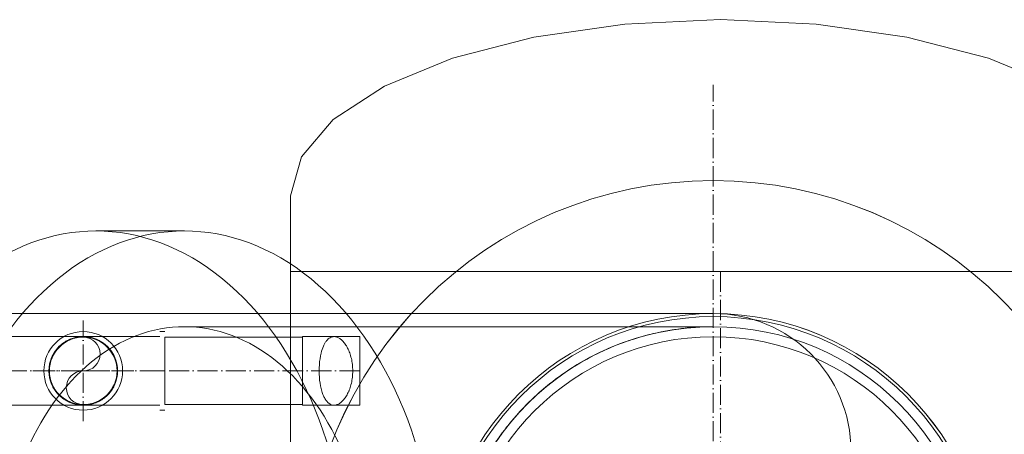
# Model space of a CAD drawing. Header units: metres. Extents: x -54598 to 1827199, y -329446 to -256744.
# Tile 102 of 256: x 27818 to 28794, y -271241 to -270829. Entities that reach past the tile are written whole.
import ezdxf

# ---------------------------------------------------------------- set-up
doc = ezdxf.new("R2010")
doc.units = ezdxf.units.M
doc.linetypes.add('ADSK_Осевая', pattern=[14, 10, -2, 0, -2])
doc.layers.add('P-PIPE', color=7, linetype='Continuous', lineweight=20)
doc.layers.add('P-PIPE-CNTR', color=7, linetype='ADSK_Осевая', lineweight=20)

# ---------------------------------------------------------------- blocks, each defined once
blk = doc.blocks.new('ADSK_СтальСварка_Заглушка_ГОСТ17379-2001 - Исполнение 2-671129-В_Этаж 01_Сводный')
at = {"layer": 'P-PIPE', "color": 5}
for p, q in [((37.5, 213), (0, 213)), ((0, -213), (0, 213)), ((0, 213), (0, -213)), ((0, -213), (37.5, -213))]:
    blk.add_line(p, q, dxfattribs=at)
at = {"layer": 'P-PIPE', "color": 5, "flags": 128}
for points in [[(37.5, 213), (56.97, 207.66), (75.46, 191.91), (92.06, 166.53), (105.91, 132.8), (116.33, 92.42), (122.81, 47.4), (125, 0)], [(125, 0), (122.81, 47.4), (116.33, 92.42), (105.91, 132.8), (92.06, 166.53), (75.46, 191.91), (56.97, 207.66), (37.5, 213)], [(125, 0), (122.81, -47.4), (116.33, -92.42), (105.91, -132.8), (92.06, -166.53), (75.46, -191.91), (56.97, -207.66), (37.5, -213)], [(37.5, -213), (56.97, -207.66), (75.46, -191.91), (92.06, -166.53), (105.91, -132.8), (116.33, -92.42), (122.81, -47.4), (125, 0)]]:
    blk.add_lwpolyline(points, dxfattribs=at)
blk = doc.blocks.new('ADSK_СтальСварка_Врезка - Врезка стальная-712894-В_Этаж 01_Сводный')
at = {"layer": 'P-PIPE', "color": 5}
for start, end in [(90, 270), (90, 270), (270, 90), (270, 90)]:
    blk.add_arc((-687.32, 26097.66), 136.5, start, end, dxfattribs=at)
blk = doc.blocks.new('Tecofi_VPI4448-02_Затвор дисковый поворотный с ручкой - Затвор дисковый поворотный_VPI 4448-02-V17-В_Этаж 01_Сводный')
at = {"layer": 'P-PIPE', "color": 5}
for radius, start, end in [(135, 90, 270), (135, 270, 90), (125, 90, 270), (125, 270, 90)]:
    blk.add_arc((-687.32, 26097.66), radius, start, end, dxfattribs=at)
blk = doc.blocks.new('VM_Фланец_ГОСТ 332591 - VM_Фланец_ГОСТ 33259-2015-670166-В_Этаж 01_Сводный')
at = {"layer": 'P-PIPE'}
for radius, start, end in [(202.5, 90, 270), (202.5, 270, 90), (136.5, 90, 270), (136.5, 270, 90)]:
    blk.add_arc((-712.52, 28415.87), radius, start, end, dxfattribs=at)
blk = doc.blocks.new('VM_Фланец_ГОСТ 332591 - VM_Фланец_ГОСТ 33259-2015-V16-В_Этаж 01_Сводный')
at = {"layer": 'P-PIPE'}
for radius, start, end in [(202.5, 90, 270), (202.5, 270, 90), (136.5, 90, 270), (136.5, 270, 90)]:
    blk.add_arc((-712.52, 28415.87), radius, start, end, dxfattribs=at)
blk = doc.blocks.new('Tecofi_F4240NA_Dn125_400_Фильтр сетчатый - Фильтр сетчатый-672984-В_Этаж 01_Сводный')
at = {"layer": 'P-PIPE', "color": 5}
for p, q in [((-949.44, 26275.16), (-993.28, 26275.16)), ((-687.32, 26227.66), (-949.44, 26227.66))]:
    blk.add_line(p, q, dxfattribs=at)
for radius, start, end in [(202.5, 90, 270), (202.5, 90, 270), (202.5, 270, 90), (202.5, 270, 90), (130, 90, 270), (130, 270, 90)]:
    blk.add_arc((-687.32, 26097.66), radius, start, end, dxfattribs=at)
for centre, major_axis in [((-993.28, 26097.66), (0, 177.5)), ((-949.44, 26097.66), (0, 177.5)), ((-949.44, 26097.66), (0, 130))]:
    blk.add_ellipse(centre, major_axis=major_axis, ratio=0.707107, start_param=4.712389, end_param=7.853982, dxfattribs=at)
for points, knots in [([(-817.32, 26097.66), (-817.32, 26102.11), (-816.97, 26108.58), (-816.09, 26115.69), (-815.46, 26119.63), (-814.93, 26122.52), (-814.35, 26125.35), (-813.5, 26129.02), (-812.33, 26133.45), (-811.03, 26137.66), (-809.93, 26140.9), (-809.06, 26143.27), (-808.18, 26145.56), (-806.98, 26148.51), (-805.43, 26152.04), (-803.5, 26156.04), (-801.5, 26159.86), (-799.44, 26163.5), (-797.35, 26166.93), (-795.23, 26170.19), (-793.06, 26173.32), (-790.86, 26176.3), (-787.91, 26180.08), (-782.65, 26186.26), (-771.87, 26197.04), (-756, 26208.8), (-736.57, 26218.58), (-713.67, 26225.81), (-697.18, 26227.66), (-687.32, 26227.66)], [0, 0, 0, 0, 0.033333, 0.05, 0.058333, 0.066667, 0.075, 0.083333, 0.1, 0.116667, 0.125, 0.133333, 0.141667, 0.15, 0.166667, 0.183333, 0.2, 0.216667, 0.233333, 0.25, 0.266667, 0.283333, 0.3, 0.333333, 0.4, 0.533333, 0.666667, 0.8, 1, 1, 1, 1]), ([(-687.32, 26227.66), (-691.99, 26227.66), (-701.35, 26227.16), (-715.24, 26224.89), (-728.85, 26221.12), (-746.43, 26214.12), (-766.99, 26201.74), (-788.14, 26181.48), (-804.51, 26156.53), (-814.93, 26128.06), (-817.32, 26107.81), (-817.32, 26097.66)], [0, 0, 0, 0, 0.071429, 0.142857, 0.214286, 0.285714, 0.428571, 0.571429, 0.714286, 0.857143, 1, 1, 1, 1])]:
    blk.add_open_spline(points, degree=3, knots=knots, dxfattribs=at)
blk = doc.blocks.new('Tecofi_VPI4448-02_Затвор дисковый поворотный с ручкой - Затвор дисковый поворотный_VPI 4448-02-V19-В_Этаж 01_Сводный')
at = {"layer": 'P-PIPE', "color": 5}
for radius, start, end in [(135, 90, 270), (135, 270, 90), (125, 90, 270), (125, 270, 90)]:
    blk.add_arc((-687.32, 26097.66), radius, start, end, dxfattribs=at)
blk = doc.blocks.new('ADSK_ЧугунРезьба_Угольник_ГОСТ8946-75 - Неоцинкованные-655082-В_Этаж 01_Сводный')
at = {"layer": 'P-PIPE', "color": 5}
for p, q in [((-1037.57, 26225.23), (-1040.07, 26225.23)), ((-1040.07, 26205.73), (-1040.07, 26205.73)), ((-1040.07, 26205.73), (-1040.07, 26205.73)), ((-1037.57, 26205.73), (-1037.57, 26205.73)), ((-1037.57, 26205.73), (-1037.57, 26205.73)), ((-1037.57, 26205.73), (-1037.57, 26205.73)), ((-1037.57, 26205.73), (-1037.57, 26205.73)), ((-1040.07, 26186.23), (-1037.57, 26186.23))]:
    blk.add_line(p, q, dxfattribs=at)
at = {"layer": 'P-PIPE', "color": 5, "flags": 128}
for points in [[(-1037.57, 26222.73), (-1036.05, 26222.73), (-1034.53, 26222.73), (-1033.02, 26222.73), (-1031.52, 26222.73), (-1030.02, 26222.73), (-1028.54, 26222.73), (-1027.07, 26222.73), (-1025.62, 26222.73), (-1024.18, 26222.73), (-1022.77, 26222.73), (-1021.38, 26222.73), (-1020.02, 26222.73), (-1018.69, 26222.73), (-1017.38, 26222.73), (-1016.11, 26222.73), (-1014.88, 26222.73), (-1013.68, 26222.73), (-1012.51, 26222.73), (-1011.39, 26222.73), (-1010.31, 26222.73), (-1009.27, 26222.73), (-1008.28, 26222.73), (-1007.34, 26222.73), (-1006.44, 26222.73), (-1005.59, 26222.73), (-1004.8, 26222.73), (-1004.05, 26222.73), (-1003.37, 26222.73), (-1002.73, 26222.73), (-1002.15, 26222.73), (-1001.63, 26222.73), (-1001.16, 26222.73), (-1000.76, 26222.73), (-1000.41, 26222.73), (-1000.12, 26222.73), (-999.89, 26222.73), (-999.73, 26222.73), (-999.62, 26222.73), (-999.57, 26222.73), (-999.57, 26222.73)], [(-1016.57, 26205.73), (-1016.56, 26206.4), (-1016.52, 26207.08), (-1016.45, 26207.76), (-1016.35, 26208.43), (-1016.23, 26209.1), (-1016.08, 26209.77), (-1015.91, 26210.42), (-1015.71, 26211.07), (-1015.48, 26211.71), (-1015.23, 26212.35), (-1014.95, 26212.97), (-1014.65, 26213.58), (-1014.32, 26214.17), (-1013.97, 26214.76), (-1013.6, 26215.32), (-1013.21, 26215.88), (-1012.79, 26216.41), (-1012.35, 26216.93), (-1011.89, 26217.44), (-1011.41, 26217.92), (-1010.92, 26218.38), (-1010.4, 26218.83), (-1009.87, 26219.25), (-1009.32, 26219.65), (-1008.75, 26220.03), (-1008.18, 26220.39), (-1007.58, 26220.72), (-1006.98, 26221.03), (-1006.36, 26221.31), (-1005.73, 26221.57), (-1005.09, 26221.8), (-1004.44, 26222.01), (-1003.79, 26222.19), (-1003.13, 26222.35), (-1002.46, 26222.48), (-1001.79, 26222.58), (-1001.11, 26222.66), (-1000.43, 26222.7), (-999.75, 26222.72), (-999.57, 26222.73)], [(-999.57, 26222.73), (-998.89, 26222.71), (-998.21, 26222.67), (-997.53, 26222.6), (-996.86, 26222.51), (-996.19, 26222.39), (-995.53, 26222.24), (-994.87, 26222.06), (-994.22, 26221.86), (-993.58, 26221.64), (-992.95, 26221.38), (-992.33, 26221.11), (-991.72, 26220.8), (-991.12, 26220.48), (-990.54, 26220.13), (-989.97, 26219.76), (-989.42, 26219.36), (-988.88, 26218.94), (-988.36, 26218.51), (-987.86, 26218.05), (-987.37, 26217.57), (-986.91, 26217.07), (-986.47, 26216.56), (-986.04, 26216.02), (-985.64, 26215.47), (-985.26, 26214.91), (-984.91, 26214.33), (-984.58, 26213.74), (-984.27, 26213.13), (-983.98, 26212.51), (-983.72, 26211.89), (-983.49, 26211.25), (-983.28, 26210.6), (-983.1, 26209.94), (-982.95, 26209.28), (-982.82, 26208.61), (-982.71, 26207.94), (-982.64, 26207.27), (-982.59, 26206.59), (-982.57, 26205.91), (-982.57, 26205.73)], [(-999.57, 26188.73), (-1000.25, 26188.74), (-1000.93, 26188.78), (-1001.6, 26188.85), (-1002.28, 26188.94), (-1002.95, 26189.06), (-1003.61, 26189.21), (-1004.27, 26189.39), (-1004.92, 26189.59), (-1005.56, 26189.81), (-1006.19, 26190.07), (-1006.81, 26190.34), (-1007.42, 26190.65), (-1008.02, 26190.97), (-1008.6, 26191.32), (-1009.17, 26191.69), (-1009.72, 26192.09), (-1010.26, 26192.51), (-1010.78, 26192.94), (-1011.28, 26193.4), (-1011.76, 26193.88), (-1012.23, 26194.38), (-1012.67, 26194.89), (-1013.09, 26195.43), (-1013.5, 26195.98), (-1013.87, 26196.54), (-1014.23, 26197.12), (-1014.56, 26197.71), (-1014.87, 26198.32), (-1015.16, 26198.94), (-1015.41, 26199.56), (-1015.65, 26200.2), (-1015.86, 26200.85), (-1016.04, 26201.51), (-1016.19, 26202.17), (-1016.32, 26202.84), (-1016.42, 26203.51), (-1016.5, 26204.18), (-1016.55, 26204.86), (-1016.57, 26205.54), (-1016.57, 26205.73)], [(-982.57, 26205.73), (-982.58, 26205.05), (-982.62, 26204.37), (-982.69, 26203.69), (-982.79, 26203.02), (-982.91, 26202.35), (-983.06, 26201.68), (-983.23, 26201.03), (-983.43, 26200.38), (-983.66, 26199.74), (-983.91, 26199.1), (-984.19, 26198.48), (-984.49, 26197.87), (-984.82, 26197.28), (-985.17, 26196.69), (-985.54, 26196.13), (-985.93, 26195.57), (-986.35, 26195.04), (-986.79, 26194.52), (-987.25, 26194.01), (-987.73, 26193.53), (-988.22, 26193.07), (-988.74, 26192.62), (-989.27, 26192.2), (-989.82, 26191.8), (-990.38, 26191.42), (-990.96, 26191.06), (-991.56, 26190.73), (-992.16, 26190.42), (-992.78, 26190.14), (-993.41, 26189.88), (-994.05, 26189.65), (-994.7, 26189.44), (-995.35, 26189.26), (-996.01, 26189.1), (-996.68, 26188.97), (-997.35, 26188.87), (-998.03, 26188.8), (-998.71, 26188.75), (-999.39, 26188.73), (-999.57, 26188.73)], [(-999.57, 26188.73), (-999.6, 26188.73), (-999.69, 26188.73), (-999.84, 26188.73), (-1000.05, 26188.73), (-1000.33, 26188.73), (-1000.66, 26188.73), (-1001.05, 26188.73), (-1001.5, 26188.73), (-1002.01, 26188.73), (-1002.57, 26188.73), (-1003.19, 26188.73), (-1003.86, 26188.73), (-1004.59, 26188.73), (-1005.37, 26188.73), (-1006.21, 26188.73), (-1007.09, 26188.73), (-1008.02, 26188.73), (-1009, 26188.73), (-1010.03, 26188.73), (-1011.09, 26188.73), (-1012.21, 26188.73), (-1013.36, 26188.73), (-1014.55, 26188.73), (-1015.78, 26188.73), (-1017.04, 26188.73), (-1018.33, 26188.73), (-1019.66, 26188.73), (-1021.01, 26188.73), (-1022.39, 26188.73), (-1023.8, 26188.73), (-1025.23, 26188.73), (-1026.67, 26188.73), (-1028.14, 26188.73), (-1029.62, 26188.73), (-1031.11, 26188.73), (-1032.61, 26188.73), (-1034.12, 26188.73), (-1035.64, 26188.73), (-1037.16, 26188.73), (-1037.57, 26188.73)]]:
    blk.add_lwpolyline(points, dxfattribs=at)
at = {"layer": 'P-PIPE', "color": 5}
for radius, start, end in [(19.5, 360, 180), (17, 0, 180), (19.5, 180, 0), (17, 180, 360)]:
    blk.add_arc((-999.57, 26205.73), radius, start, end, dxfattribs=at)
blk = doc.blocks.new('ADSK_СтальСварка_Врезка - Врезка стальная-733611-В_Этаж 01_Сводный')
at = {"layer": 'P-PIPE', "color": 5}
for p, q in [((-12.71, 17), (0, 17)), ((-12.71, -17), (-12.71, 17)), ((-12.71, 17), (-12.71, -17)), ((0, 17), (15.6, 17)), ((15.6, -17), (15.6, 17)), ((15.6, 17), (15.6, -17)), ((0, -17), (-12.71, -17)), ((15.6, -17), (0, -17))]:
    blk.add_line(p, q, dxfattribs=at)
blk = doc.blocks.new('ADSK_ЧугунРезьба_Угольник_ГОСТ8946-75 - Неоцинкованные-V20-В_Этаж 01_Сводный')
at = {"layer": 'P-PIPE', "color": 5}
for p, q in [((-959.07, 26225.23), (-961.57, 26225.23)), ((-961.57, 26205.73), (-961.57, 26205.73)), ((-961.57, 26205.73), (-961.57, 26205.73)), ((-961.57, 26205.73), (-961.57, 26205.73)), ((-961.57, 26205.73), (-961.57, 26205.73)), ((-959.07, 26205.73), (-959.07, 26205.73)), ((-959.07, 26205.73), (-959.07, 26205.73)), ((-961.57, 26186.23), (-959.07, 26186.23))]:
    blk.add_line(p, q, dxfattribs=at)
at = {"layer": 'P-PIPE', "color": 5, "flags": 128}
for points in [[(-961.57, 26222.73), (-963.09, 26222.73), (-964.61, 26222.73), (-966.12, 26222.73), (-967.62, 26222.73), (-969.12, 26222.73), (-970.6, 26222.73), (-972.07, 26222.73), (-973.52, 26222.73), (-974.96, 26222.73), (-976.37, 26222.73), (-977.76, 26222.73), (-979.12, 26222.73), (-980.45, 26222.73), (-981.75, 26222.73), (-983.03, 26222.73), (-984.26, 26222.73), (-985.46, 26222.73), (-986.63, 26222.73), (-987.75, 26222.73), (-988.83, 26222.73), (-989.87, 26222.73), (-990.86, 26222.73), (-991.8, 26222.73), (-992.7, 26222.73), (-993.55, 26222.73), (-994.34, 26222.73), (-995.08, 26222.73), (-995.77, 26222.73), (-996.41, 26222.73), (-996.99, 26222.73), (-997.51, 26222.73), (-997.97, 26222.73), (-998.38, 26222.73), (-998.73, 26222.73), (-999.02, 26222.73), (-999.24, 26222.73), (-999.41, 26222.73), (-999.52, 26222.73), (-999.57, 26222.73), (-999.57, 26222.73)], [(-999.57, 26188.73), (-999.54, 26188.73), (-999.45, 26188.73), (-999.3, 26188.73), (-999.08, 26188.73), (-998.81, 26188.73), (-998.48, 26188.73), (-998.09, 26188.73), (-997.64, 26188.73), (-997.13, 26188.73), (-996.57, 26188.73), (-995.95, 26188.73), (-995.28, 26188.73), (-994.55, 26188.73), (-993.77, 26188.73), (-992.93, 26188.73), (-992.05, 26188.73), (-991.12, 26188.73), (-990.14, 26188.73), (-989.11, 26188.73), (-988.04, 26188.73), (-986.93, 26188.73), (-985.78, 26188.73), (-984.59, 26188.73), (-983.36, 26188.73), (-982.1, 26188.73), (-980.81, 26188.73), (-979.48, 26188.73), (-978.13, 26188.73), (-976.74, 26188.73), (-975.34, 26188.73), (-973.91, 26188.73), (-972.46, 26188.73), (-971, 26188.73), (-969.52, 26188.73), (-968.03, 26188.73), (-966.53, 26188.73), (-965.01, 26188.73), (-963.5, 26188.73), (-961.98, 26188.73), (-961.57, 26188.73)]]:
    blk.add_lwpolyline(points, dxfattribs=at)
at = {"layer": 'P-PIPE', "color": 5}
for radius, start, end in [(19.5, 360, 180), (17, 360, 180), (19.5, 180, 360), (17, 180, 360)]:
    blk.add_arc((-999.57, 26205.73), radius, start, end, dxfattribs=at)
blk = doc.blocks.new('ADSK_СтальСварка_Отвод_ГОСТ17375-2001 - Исполнение 2-V24-В_Этаж 01_Сводный')
at = {"layer": 'P-PIPE', "color": 5, "flags": 128}
blk.add_lwpolyline([(-687.32, 26234.16), (-687.62, 26234.16), (-688.52, 26234.16), (-690.01, 26234.16), (-692.11, 26234.16), (-694.79, 26234.16), (-698.07, 26234.16), (-701.92, 26234.16), (-706.35, 26234.16), (-711.36, 26234.16), (-716.92, 26234.16), (-723.04, 26234.16), (-729.69, 26234.16), (-736.89, 26234.16), (-744.6, 26234.16), (-752.82, 26234.16), (-761.53, 26234.16), (-770.73, 26234.16), (-780.39, 26234.16), (-790.5, 26234.16), (-801.05, 26234.16), (-812.02, 26234.16), (-823.39, 26234.16), (-835.14, 26234.16), (-847.25, 26234.16), (-859.7, 26234.16), (-872.48, 26234.16), (-885.57, 26234.16), (-898.94, 26234.16), (-912.57, 26234.16), (-926.43, 26234.16), (-940.52, 26234.16), (-954.8, 26234.16), (-969.25, 26234.16), (-983.85, 26234.16), (-998.58, 26234.16), (-1013.41, 26234.16), (-1028.32, 26234.16), (-1043.28, 26234.16)], dxfattribs=at)
at = {"layer": 'P-PIPE', "color": 5}
blk.add_arc((-687.32, 26097.66), 136.5, 360, 180, dxfattribs=at)
blk = doc.blocks.new('fdsafdsf')
at = {"layer": 'P-PIPE', "color": 5}
for p, q in [((222085.89, 38481.16), (222085.89, 37481.16)), ((222085.89, 38481.16), (222511.89, 38481.16)), ((222091.8, 38448.61), (222023.59, 38448.61)), ((222023.59, 38448.61), (222023.59, 38415.11)), ((222091.8, 38448.61), (222091.8, 38415.11)), ((222120.11, 38448.86), (222107.4, 38448.86)), ((222120.11, 38414.86), (222120.11, 38448.86)), ((222023.59, 38415.11), (222091.8, 38415.11)), ((222107.4, 38414.86), (222120.11, 38414.86))]:
    blk.add_line(p, q, dxfattribs=at)
for centre, radius, start, end in [((222295.35, 38323.8), 136.5, 0, 180), ((222295.35, 38323.8), 136.5, 0, 180), ((222295.35, 38323.8), 136.5, 0, 180), ((222295.35, 38323.8), 136.5, 0, 180), ((222295.35, 38392.05), 68.25, 270, 90), ((222295.35, 38392.05), 68.25, 270, 90), ((222295.35, 38392.05), 68.25, 270, 90), ((222295.35, 38392.05), 68.25, 270, 90), ((221983.09, 38431.86), 16.75, 0, 180), ((221983.09, 38440.24), 8.38, 270, 90), ((221983.09, 38431.86), 16.75, 180, 0), ((221983.09, 38423.49), 8.38, 90, 270)]:
    blk.add_arc(centre, radius, start, end, dxfattribs=at)
for points, knots in [([(222107.4, 38448.86), (222106.71, 38448.86), (222105.71, 38448.6), (222104.5, 38447.73), (222103.63, 38446.81), (222102.95, 38445.83), (222102.47, 38444.93), (222101.78, 38443.44), (222100.78, 38440.4), (222099.98, 38435.02), (222099.98, 38428.69), (222100.71, 38423.81), (222101.68, 38420.56), (222102.57, 38418.5), (222103.62, 38416.88), (222105.18, 38415.32), (222106.47, 38414.86), (222107.4, 38414.86)], [-1, -1, -1, -1, -0.916667, -0.875, -0.833333, -0.791667, -0.770833, -0.75, -0.666667, -0.555556, -0.444444, -0.333333, -0.277778, -0.222222, -0.166667, -0.111111, 0, 0, 0, 0]), ([(222107.4, 38448.86), (222107.88, 38448.86), (222108.83, 38448.7), (222109.99, 38448.12), (222110.92, 38447.42), (222111.61, 38446.78), (222112.29, 38446.04), (222112.93, 38445.19), (222113.55, 38444.23), (222114.14, 38443.17), (222114.7, 38442.02), (222115.18, 38440.77), (222115.6, 38439.44), (222115.98, 38438.02), (222116.29, 38436.54), (222116.58, 38434.51), (222116.7, 38431.86), (222116.55, 38428.68), (222116.11, 38426.17), (222115.6, 38424.28), (222115.25, 38423.17), (222114.94, 38422.32), (222114.6, 38421.51), (222114.14, 38420.54), (222113.54, 38419.49), (222112.93, 38418.53), (222112.29, 38417.68), (222111.61, 38416.94), (222110.92, 38416.3), (222109.99, 38415.61), (222108.83, 38415.02), (222107.88, 38414.86), (222107.4, 38414.86)], [0, 0, 0, 0, 0.055556, 0.111111, 0.138889, 0.166667, 0.194444, 0.222222, 0.25, 0.277778, 0.305556, 0.333333, 0.361111, 0.388889, 0.416667, 0.444444, 0.5, 0.555556, 0.611111, 0.638889, 0.666667, 0.680556, 0.694444, 0.722222, 0.75, 0.777778, 0.805556, 0.833333, 0.861111, 0.888889, 0.944444, 1, 1, 1, 1])]:
    blk.add_open_spline(points, degree=3, knots=knots, dxfattribs=at)
at = {"layer": 'P-PIPE-CNTR', "color": 5}
for p, q in [((222295.35, 38073.8), (222295.35, 38573.8)), ((222295.35, 38073.8), (222295.35, 38573.8)), ((222295.35, 38073.8), (222295.35, 38573.8)), ((222295.35, 38073.8), (222295.35, 38573.8)), ((222298.89, 38481.16), (222298.89, 37481.16)), ((222298.89, 38481.16), (222298.89, 37481.16)), ((221983.09, 38406.86), (221983.09, 38456.86)), ((221945.09, 38431.86), (221983.09, 38431.86)), ((221958.09, 38431.86), (222008.09, 38431.86)), ((221983.09, 38431.86), (222021.09, 38431.86)), ((222021.09, 38431.86), (222023.59, 38431.86)), ((222091.8, 38431.86), (222023.59, 38431.86)), ((222091.8, 38431.86), (222023.59, 38431.86)), ((222120.11, 38431.86), (222091.8, 38431.86))]:
    blk.add_line(p, q, dxfattribs=at)
at = {"layer": 'P-PIPE', "color": 5, "rotation": 90}
blk.add_blockref('ADSK_СтальСварка_Заглушка_ГОСТ17379-2001 - Исполнение 2-671129-В_Этаж 01_Сводный', (222298.89, 38481.16), dxfattribs=at)
at = {"layer": 'P-PIPE', "color": 5}
for name in ['Tecofi_F4240NA_Dn125_400_Фильтр сетчатый - Фильтр сетчатый-672984-В_Этаж 01_Сводный', 'ADSK_СтальСварка_Отвод_ГОСТ17375-2001 - Исполнение 2-V24-В_Этаж 01_Сводный', 'Tecofi_VPI4448-02_Затвор дисковый поворотный с ручкой - Затвор дисковый поворотный_VPI 4448-02-V17-В_Этаж 01_Сводный', 'Tecofi_VPI4448-02_Затвор дисковый поворотный с ручкой - Затвор дисковый поворотный_VPI 4448-02-V19-В_Этаж 01_Сводный', 'ADSK_СтальСварка_Врезка - Врезка стальная-712894-В_Этаж 01_Сводный', 'ADSK_ЧугунРезьба_Угольник_ГОСТ8946-75 - Неоцинкованные-655082-В_Этаж 01_Сводный', 'ADSK_ЧугунРезьба_Угольник_ГОСТ8946-75 - Неоцинкованные-V20-В_Этаж 01_Сводный']:
    blk.add_blockref(name, (222982.66, 12226.14), dxfattribs=at)
at = {"layer": 'P-PIPE'}
for name in ['VM_Фланец_ГОСТ 332591 - VM_Фланец_ГОСТ 33259-2015-670166-В_Этаж 01_Сводный', 'VM_Фланец_ГОСТ 332591 - VM_Фланец_ГОСТ 33259-2015-V16-В_Этаж 01_Сводный', 'VM_Фланец_ГОСТ 332591 - VM_Фланец_ГОСТ 33259-2015-670166-В_Этаж 01_Сводный', 'VM_Фланец_ГОСТ 332591 - VM_Фланец_ГОСТ 33259-2015-V16-В_Этаж 01_Сводный']:
    blk.add_blockref(name, (223007.87, 9907.93), dxfattribs=at)
at = {"layer": 'P-PIPE', "color": 5, "extrusion": (0, 0, -1)}
blk.add_blockref('ADSK_СтальСварка_Врезка - Врезка стальная-733611-В_Этаж 01_Сводный', (-222107.4, 38431.86), dxfattribs=at)

msp = doc.modelspace()

# ---------------------------------------------------------------- block references
at = {"color": 5, "lineweight": 30, "xscale": 2, "yscale": 2, "zscale": 2}
msp.add_blockref('fdsafdsf', (-416084.8, -348041.46), dxfattribs=at)

doc.saveas('drawing.dxf')
